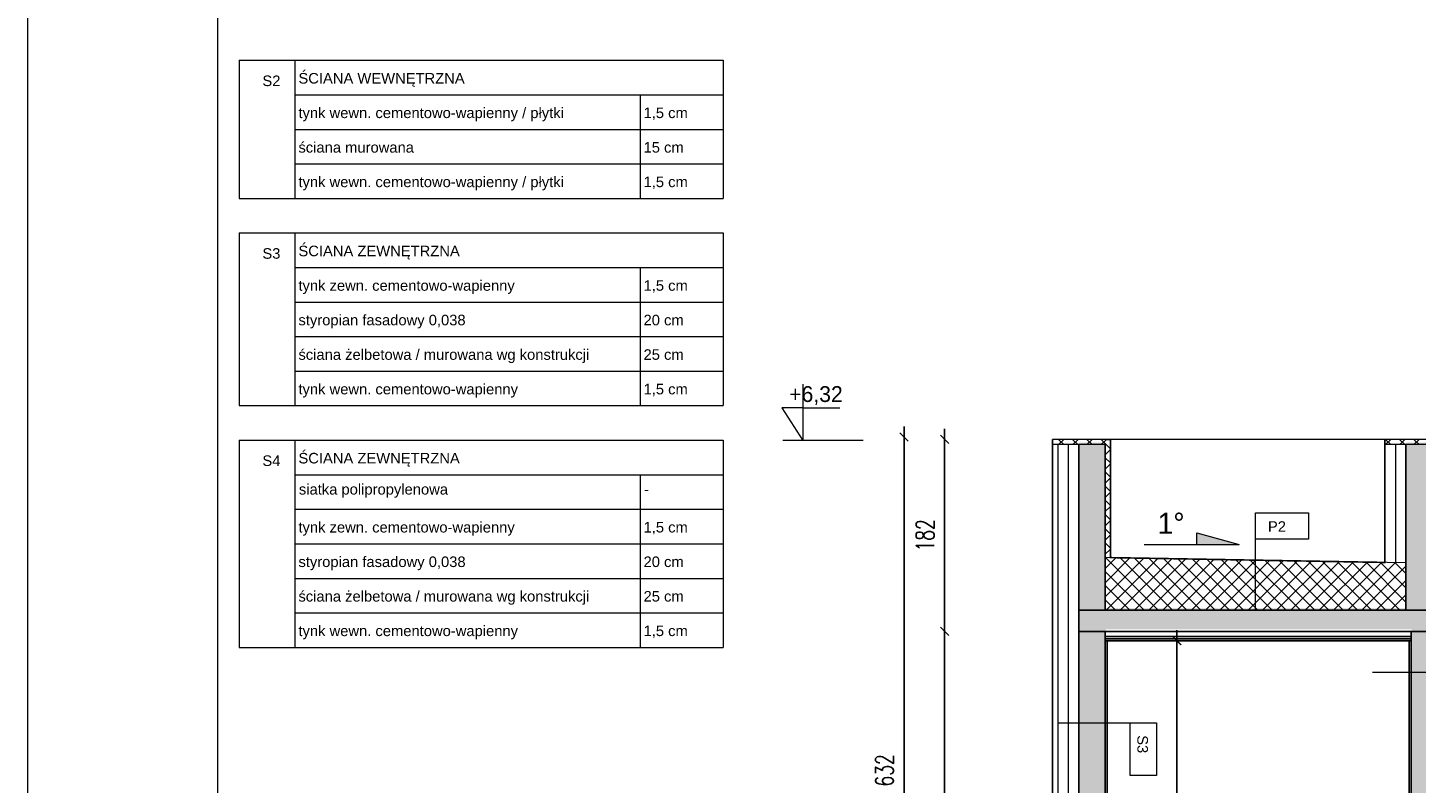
# Model space of a CAD drawing. Header units: millimetres. Extents: x -115268 to 140687, y -37779 to 24471.
# Tile 215 of 256: x 44143 to 45459, y 10698 to 11414. Entities that reach past the tile are written whole.
import ezdxf

# ---------------------------------------------------------------- set-up
doc = ezdxf.new("R2010")
doc.units = ezdxf.units.MM
doc.header["$PDMODE"] = 2
doc.header["$PDSIZE"] = 1
doc.linetypes.add('DASHED', pattern=[19.05, 12.7, -6.35])
doc.layers.get('0').update_dxf_attribs({"lineweight": 9})
for name, color, linetype, lineweight in [('A_CIENKA', 7, 'Continuous', 9), ('A_HATCH', 8, 'Continuous', 9), ('A_IZOLACJA', 8, 'ZIGZAG', 9), ('A_KONSTRUKCJA', 3, 'Continuous', 25), ('A_RAMKA', 7, 'Continuous', 9), ('A_WIDOK', 253, 'Continuous', 9)]:
    doc.layers.add(name, color=color, linetype=linetype, lineweight=lineweight)
doc.layers.add('A_WYMIAR', color=253, linetype='Continuous', lineweight=5, transparency=0.2)
doc.styles.add('Arial', font='arial.ttf')
doc.styles.add('romans 1-100', font='romans.shx', dxfattribs={"width": 0.7, "height": 17})
doc.linetypes.add('ZIGZAG', pattern='A,0.00254,-5.08,[131,ltypeshp.shx,S=5.08,R=0,X=-5.08,Y=0],-10.16,[131,ltypeshp.shx,S=5.08,R=180,X=5.08,Y=0],-5.08', length=20.32254)
doc.dimstyles.new('___SKALA_1_100', dxfattribs={"dimscale": 10, "dimtxt": 17, "dimasz": 0.8, "dimexe": 2, "dimexo": 2, "dimgap": 1, "dimtad": 1, "dimdec": 4, "dimrnd": 0.5, "dimdsep": 46, "dimtxsty": 'romans 1-100', "dimblk": 'ARCHTICK', "dimcen": 0.1, "dimdle": 1, "dimse1": 1, "dimse2": 1, "dimadec": 0, "dimazin": 0, "dimtfac": 1, "dimtdec": 4, "dimtix": 1, "dimtmove": 0, "dimatfit": 3, "dimldrblk": 'ARCHTICK', "dimfxl": 6, "dimfxlon": 1, "dimtolj": 1, "dimarcsym": 0})
pattern_1 = [(45, (70.689, 22653.216), (-6.735192, 6.735192), []), (135, (70.689, 22653.216), (-6.735192, -6.735192), [])]

# ---------------------------------------------------------------- blocks, each defined once
blk = doc.blocks.new('_ArchTick')
at = {"color": 0, "linetype": 'ByBlock', "const_width": 0.15}
blk.add_lwpolyline([(-0.5, -0.5), (0.5, 0.5)], dxfattribs=at)
blk = doc.blocks.new('*D1271')
at = {"layer": 'A_WIDOK', "color": 0, "lineweight": -2, "transparency": 16777216}
blk.add_line((44973.6, 11036.3), (44973.6, 10384.3), dxfattribs=at)
at = {"layer": 'Defpoints', "color": 0, "transparency": 16777216}
for p in [(45255, 11026.3), (44973.6, 10394.3), (45255, 10394.3)]:
    blk.add_point(p, dxfattribs=at)
at = {"layer": 'A_WIDOK', "color": 0, "lineweight": -2, "transparency": 16777216, "xscale": 8, "yscale": 8, "zscale": 8}
for p, rotation in [((44973.6, 11026.3), 90), ((44973.6, 10394.3), 270)]:
    blk.add_blockref('_ArchTick', p, dxfattribs=dict(at, rotation=rotation))
at = {"layer": 'A_WIDOK', "color": 0, "transparency": 16777216, "insert": (44955.1, 10710.3), "char_height": 17, "attachment_point": 5, "rotation": 90, "style": 'romans 1-100'}
blk.add_mtext('\\A1;632', dxfattribs=at)
blk = doc.blocks.new('*D1272')
at = {"layer": 'A_WIDOK', "color": 0, "lineweight": -2, "transparency": 16777216}
blk.add_line((45012, 10852.1), (45012, 10382.1), dxfattribs=at)
at = {"layer": 'Defpoints', "color": 0, "transparency": 16777216}
for p in [(45309.2, 10842.1), (45012, 10392.1), (45261.5, 10392.1)]:
    blk.add_point(p, dxfattribs=at)
at = {"layer": 'A_WIDOK', "color": 0, "lineweight": -2, "transparency": 16777216, "xscale": 8, "yscale": 8, "zscale": 8}
for p, rotation in [((45012, 10842.1), 90), ((45012, 10392.1), 270)]:
    blk.add_blockref('_ArchTick', p, dxfattribs=dict(at, rotation=rotation))
at = {"layer": 'A_WIDOK', "color": 0, "transparency": 16777216, "insert": (44993.5, 10617.1), "char_height": 17, "attachment_point": 5, "rotation": 90, "style": 'romans 1-100'}
blk.add_mtext('\\A1;450', dxfattribs=at)
blk = doc.blocks.new('*D1200')
at = {"layer": 'A_WYMIAR', "color": 0, "lineweight": -2, "ltscale": 0.5, "transparency": 16777216}
blk.add_line((45012, 10832.1), (45012, 11034.1), dxfattribs=at)
at = {"layer": 'Defpoints', "color": 0, "ltscale": 0.5, "transparency": 16777216}
for p in [(45012, 11024.1), (45163.9, 11024.1), (45358.9, 10842.1)]:
    blk.add_point(p, dxfattribs=at)
at = {"layer": 'A_WYMIAR', "color": 0, "lineweight": -2, "ltscale": 0.5, "transparency": 16777216, "xscale": 8, "yscale": 8, "zscale": 8}
for p, rotation in [((45012, 11024.1), 90), ((45012, 10842.1), 270)]:
    blk.add_blockref('_ArchTick', p, dxfattribs=dict(at, rotation=rotation))
at = {"layer": 'A_WYMIAR', "color": 0, "ltscale": 0.5, "transparency": 16777216, "insert": (44993.5, 10933.1), "char_height": 17, "attachment_point": 5, "rotation": 90, "style": 'romans 1-100'}
blk.add_mtext('\\A1;182', dxfattribs=at)
blk = doc.blocks.new('*D1214')
at = {"layer": 'A_WYMIAR', "color": 0, "lineweight": -2, "ltscale": 0.5, "transparency": 16777216}
blk.add_line((45232.2, 10843.1), (45232.2, 10382.6), dxfattribs=at)
at = {"layer": 'Defpoints', "color": 0, "ltscale": 0.5, "transparency": 16777216}
for p in [(45309.2, 10833.1), (45232.2, 10392.6), (45309.2, 10392.6)]:
    blk.add_point(p, dxfattribs=at)
at = {"layer": 'A_WYMIAR', "color": 0, "lineweight": -2, "ltscale": 0.5, "transparency": 16777216, "xscale": 8, "yscale": 8, "zscale": 8}
for p, rotation in [((45232.2, 10833.1), 90.00000000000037), ((45232.2, 10392.6), 270.0000000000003)]:
    blk.add_blockref('_ArchTick', p, dxfattribs=dict(at, rotation=rotation))
at = {"layer": 'A_WYMIAR', "color": 0, "ltscale": 0.5, "transparency": 16777216, "insert": (45250.7, 10612.8), "char_height": 17, "attachment_point": 5, "rotation": 270, "style": 'romans 1-100'}
blk.add_mtext('\\A1;440.5', dxfattribs=at)

msp = doc.modelspace()

# ---------------------------------------------------------------- hatches: boundary and pattern name
at = {"layer": 'A_CIENKA', "transparency": 33554687}
h = msp.add_hatch(color=256, dxfattribs=at)
h.dxf.hatch_style = 1
h.paths.add_polyline_path([(45251.12997, 10935.54163), (45291.12997, 10924.54163), (45251.12997, 10924.54163), (45251.12997, 10925.54163)])
at = {"layer": 'A_HATCH', "transparency": 33554687}
h = msp.add_hatch(dxfattribs=at)
h.set_pattern_fill('DASH', color=256, angle=45)
h.set_pattern_definition([(45, (94.7944, 22653.2158), (0, 4.49012806), [3.175, -3.175])])
h.paths.add_polyline_path([(45968.19132, 11684.5609), (45148.01481, 11684.5609), (45148.01481, 11674.5609), (45968.19132, 11674.5609)])
h.paths.add_polyline_path([(44932.16503, 10688.82708), (44932.16503, 10727.36041), (44906.66503, 10727.36041), (44906.66503, 10688.82708)], flags=9)
h.paths.add_polyline_path([(44933.29348, 11924.50516), (44933.29348, 11963.60516), (44907.79348, 11963.60516), (44907.79348, 11924.50516)], flags=9)
h.paths.add_polyline_path([(45095.42983, 11839.00516), (45095.42983, 11878.10516), (45069.92983, 11878.10516), (45069.92983, 11839.00516)], flags=9)
h.paths.add_polyline_path([(44930.04657, 11331.81179), (44939.69869, 11331.81179), (44939.69869, 11352.41888), (44930.04657, 11352.41888)], flags=9)
h.paths.add_polyline_path([(44602.55583, 11331.81179), (44814.07015, 11331.81179), (44814.07015, 11352.41888), (44602.55583, 11352.41888)], flags=9)
h.paths.add_polyline_path([(44929.96168, 11266.19416), (44939.61379, 11266.19416), (44939.61379, 11286.80125), (44929.96168, 11286.80125)], flags=9)
h.paths.add_polyline_path([(44929.99578, 11298.89011), (44969.15676, 11298.89011), (44969.15676, 11319.4972), (44929.99578, 11319.4972)], flags=9)
h.paths.add_polyline_path([(44928.88391, 11364.36387), (44971.9262, 11364.36387), (44971.9262, 11384.97097), (44928.88391, 11384.97097)], flags=9)
h.paths.add_polyline_path([(44929.96168, 11397.14168), (44939.61379, 11397.14168), (44939.61379, 11417.74877), (44929.96168, 11417.74877)], flags=9)
h.paths.add_polyline_path([(44928.88391, 11429.83763), (44971.9262, 11429.83763), (44971.9262, 11450.44473), (44928.88391, 11450.44473)], flags=9)
h.paths.add_polyline_path([(44928.88391, 11462.57451), (44971.9262, 11462.57451), (44971.9262, 11483.18161), (44928.88391, 11483.18161)], flags=9)
h.paths.add_polyline_path([(44930.22771, 11495.35232), (44977.15131, 11495.35232), (44977.15131, 11515.95942), (44930.22771, 11515.95942)], flags=9)
h.paths.add_polyline_path([(44568.17386, 11525.66308), (44590.26117, 11525.66308), (44590.26117, 11546.27017), (44568.17386, 11546.27017)], flags=9)
h.paths.add_polyline_path([(44602.9416, 11266.19416), (44692.56643, 11266.19416), (44692.56643, 11286.80125), (44602.9416, 11286.80125)], flags=9)
h.paths.add_polyline_path([(44602.47093, 11297.80671), (44878.99082, 11297.80671), (44878.99082, 11319.71434), (44602.47093, 11319.71434)], flags=9)
h.paths.add_polyline_path([(44602.47093, 11364.4048), (44701.44774, 11364.4048), (44701.44774, 11385.01189), (44602.47093, 11385.01189)], flags=9)
h.paths.add_polyline_path([(44602.47093, 11397.14168), (44813.98526, 11397.14168), (44813.98526, 11417.74877), (44602.47093, 11417.74877)], flags=9)
h.paths.add_polyline_path([(44602.47093, 11427.6009), (44923.13942, 11427.6009), (44923.13942, 11448.58089), (44602.47093, 11448.58089)], flags=9)
h.paths.add_polyline_path([(44603.35088, 11462.61544), (44725.60872, 11462.61544), (44725.60872, 11483.22253), (44603.35088, 11483.22253)], flags=9)
h.paths.add_polyline_path([(44603.35088, 11495.29775), (44761.30449, 11495.29775), (44761.30449, 11515.90485), (44603.35088, 11515.90485)], flags=9)
h.paths.add_polyline_path([(44602.31404, 11527.91185), (44767.99617, 11527.91185), (44767.99617, 11548.51894), (44602.31404, 11548.51894)], flags=9)
h.paths.add_polyline_path([(46772.51896, 12208.69823), (46840.01896, 12208.69823), (46840.01896, 12233.69823), (46772.51896, 12233.69823)], flags=9)
h.paths.add_polyline_path([(46404.63781, 10411.67259), (46487.13781, 10411.67259), (46487.13781, 10436.67259), (46404.63781, 10436.67259)], flags=9)
h.paths.add_polyline_path([(47005.58453, 10892.23682), (47073.08453, 10892.23682), (47073.08453, 10917.23682), (47005.58453, 10917.23682)], flags=9)
h.paths.add_polyline_path([(46414.76052, 11727.2032), (46497.26052, 11727.2032), (46497.26052, 11752.2032), (46414.76052, 11752.2032)], flags=9)
h.paths.add_polyline_path([(46386.39759, 12370.69823), (46456.39759, 12370.69823), (46456.39759, 12395.69823), (46386.39759, 12395.69823)], flags=9)
h.paths.add_polyline_path([(46196.34099, 12258.69823), (46263.84099, 12258.69823), (46263.84099, 12283.69823), (46196.34099, 12283.69823)], flags=9)
h.paths.add_polyline_path([(46657.89629, 11054.23682), (46727.89629, 11054.23682), (46727.89629, 11079.23682), (46657.89629, 11079.23682)], flags=9)
h.paths.add_polyline_path([(46302.42712, 10422.74829), (46364.92712, 10422.74829), (46364.92712, 10447.74829), (46302.42712, 10447.74829)], flags=9)
h.paths.add_polyline_path([(46234.16171, 11739.2097), (46296.66171, 11739.2097), (46296.66171, 11764.2097), (46234.16171, 11764.2097)], flags=9)
h.paths.add_polyline_path([(47162.84912, 10929.54163), (47192.84912, 10929.54163), (47192.84912, 10959.54163), (47162.84912, 10959.54163)], flags=9)
h.paths.add_polyline_path([(45208.83605, 10929.54163), (45238.83605, 10929.54163), (45238.83605, 10959.54163), (45208.83605, 10959.54163)], flags=9)
h.paths.add_polyline_path([(45119.18851, 12285.43131), (45119.18851, 12263.344), (45139.7956, 12263.344), (45139.7956, 12285.43131)], flags=9)
h.paths.add_polyline_path([(45741.99047, 12247.40384), (45764.07778, 12247.40384), (45764.07778, 12268.01094), (45741.99047, 12268.01094)], flags=9)
h.paths.add_polyline_path([(45571.02976, 10404.46044), (45593.11708, 10404.46044), (45593.11708, 10425.06754), (45571.02976, 10425.06754)], flags=9)
h.paths.add_polyline_path([(45314.78843, 10930.94243), (45336.87574, 10930.94243), (45336.87574, 10951.54953), (45314.78843, 10951.54953)], flags=9)
h.paths.add_polyline_path([(46918.42489, 10930.94243), (46940.51221, 10930.94243), (46940.51221, 10951.54953), (46918.42489, 10951.54953)], flags=9)
h.paths.add_polyline_path([(45189.01257, 10746.77394), (45189.01257, 10724.68662), (45209.61967, 10724.68662), (45209.61967, 10746.77394)], flags=9)
h.paths.add_polyline_path([(45486.15881, 10794.75391), (45486.15881, 10772.6666), (45506.76591, 10772.6666), (45506.76591, 10794.75391)], flags=9)
h.paths.add_polyline_path([(47497.89018, 10988.87171), (47497.89018, 10966.7844), (47518.49727, 10966.7844), (47518.49727, 10988.87171)], flags=9)
h.paths.add_polyline_path([(47500.00577, 12085.29331), (47500.00577, 12063.206), (47520.61286, 12063.206), (47520.61286, 12085.29331)], flags=9)
h.paths.add_polyline_path([(45218.32498, 10283.57428), (45378.35226, 10283.57428), (45378.35226, 10314.48492), (45218.32498, 10314.48492)], flags=9)
h.paths.add_polyline_path([(45145.35348, 11512.0272), (45305.41146, 11512.0272), (45305.41146, 11542.93784), (45145.35348, 11542.93784)], flags=9)
h.paths.add_polyline_path([(48122.38513, 10026.76253), (48182.32374, 10026.76253), (48182.32374, 10057.67317), (48122.38513, 10057.67317)], flags=9)
h.paths.add_polyline_path([(48132.96164, 9915.14744), (48184.72494, 9915.14744), (48184.72494, 9946.05809), (48132.96164, 9946.05809)], flags=9)
h.paths.add_polyline_path([(48086.12319, 10143.92554), (48219.37353, 10143.92554), (48219.37353, 10174.83618), (48086.12319, 10174.83618)], flags=9)
h = msp.add_hatch(dxfattribs=at)
h.set_pattern_fill('ANSI33', color=256)
h.set_pattern_definition([(45, (95.198, 22655.0465), (-4.4901281, 4.4901281), []), (45, (99.688, 22655.0465), (-4.4901281, 4.4901281), [3.175, -1.5875])])
h.paths.add_polyline_path([(45164.56889, 11020.91872), (45139.56889, 11020.91872), (45139.56889, 10863.91872), (45164.56889, 10863.91872), (45164.56889, 10893.91872), (45164.56889, 10895.91872)])
h.paths.add_polyline_path([(45474.56889, 10863.91872), (45449.56889, 10863.91872), (45164.56889, 10863.91872), (45139.56889, 10863.91872), (45139.56889, 10843.91872), (45164.56889, 10843.91872), (45454.56889, 10843.91872), (45474.56889, 10843.91872)])
h.paths.add_polyline_path([(45164.56889, 10843.91872), (45139.56889, 10843.91872), (45139.56889, 10757.17793), (45164.56889, 10757.17793)])
h.paths.add_polyline_path([(45164.56889, 10757.17793), (45139.56889, 10757.17793), (45139.56889, 10604.4302), (45164.56889, 10604.4302)])
h.paths.add_polyline_path([(45474.56889, 10805.1579), (45454.56889, 10805.1579), (45454.56889, 10604.4302), (45474.56889, 10604.4302)])
h.paths.add_polyline_path([(45474.56889, 10843.91872), (45454.56889, 10843.91872), (45454.56889, 10805.1579), (45474.56889, 10805.1579)])
h.paths.add_polyline_path([(45474.56889, 11020.91872), (45449.56889, 11020.91872), (45449.56889, 10863.91872), (45474.56889, 10863.91872), (45474.56889, 10883.91872)])
h.paths.add_polyline_path([(45164.56889, 10389.9302), (45139.56889, 10389.9302), (45139.56889, 10284.4302), (45099.56889, 10284.4302), (45099.56889, 10244.4302), (45139.56889, 10244.4302), (45204.56889, 10244.4302), (45204.56889, 10284.4302), (45164.56889, 10284.4302)])
h.paths.add_polyline_path([(47459.56889, 10284.4302), (47419.56889, 10284.4302), (47419.56889, 10389.9302), (47394.56889, 10389.9302), (47394.56889, 10284.4302), (47354.56889, 10284.4302), (47354.56889, 10244.4302), (47394.56889, 10244.4302), (47459.56889, 10244.4302)])
h.paths.add_polyline_path([(47419.56889, 10843.91872), (47394.56889, 10843.91872), (47394.56889, 10694.4302), (47404.56889, 10694.4302), (47416.05581, 10694.4302), (47419.56889, 10699.43833)])
h.paths.add_polyline_path([(47459.56889, 10999.2757), (47439.56889, 10999.2757), (47439.56889, 10863.91872), (47459.56889, 10863.91872)])
h.paths.add_polyline_path([(47459.56889, 11020.91872), (47439.56889, 11020.91872), (47439.56889, 10999.2757), (47459.56889, 10999.2757)])
h.paths.add_polyline_path([(47459.56889, 10863.91872), (47439.56889, 10863.91872), (47439.56889, 10843.91872), (47459.56889, 10843.91872)])
h.paths.add_polyline_path([(47439.56889, 10863.91872), (47434.56889, 10863.91872), (46749.56889, 10863.91872), (46724.56889, 10863.91872), (46724.56889, 10843.91872), (46734.56889, 10843.91872), (47394.56889, 10843.91872), (47419.56889, 10843.91872), (47439.56889, 10843.91872)])
h.paths.add_polyline_path([(46749.56889, 11020.91872), (46724.56889, 11020.91872), (46724.56889, 11015.91872), (46724.56889, 10863.91872), (46749.56889, 10863.91872)])
at = {"layer": 'A_HATCH', "true_color": 0x636466, "transparency": 33554687}
h = msp.add_hatch(dxfattribs=at)
h.set_pattern_fill('ANSI37', color=251, scale=3)
h.set_pattern_definition(pattern_1)
h.paths.add_polyline_path([(45169.16536, 11024.08801), (45164.16536, 11024.08801), (45114.16536, 11024.08801), (45114.16536, 11019.08801), (45164.16536, 11019.08801), (45164.16536, 10912.08801), (45169.16536, 10911.9999)])
h.paths.add_polyline_path([(45474.16536, 11024.08801), (45429.16536, 11024.08801), (45429.16536, 11019.08801), (45474.16536, 11019.08801)])
h.paths.add_polyline_path([(46769.16536, 11024.08801), (46724.16536, 11024.08801), (46724.16536, 11019.08801), (46769.16536, 11019.08801)])
h.paths.add_polyline_path([(47484.16536, 11024.08801), (47429.16536, 11024.08801), (47429.16536, 10911.9999), (47434.16536, 10912.08801), (47434.16536, 11019.08801), (47484.16536, 11019.08801)])
h = msp.add_hatch(dxfattribs=at)
h.set_pattern_fill('ANSI37', color=251, scale=3)
h.set_pattern_definition(pattern_1)
h.paths.add_polyline_path([(45449.16536, 10892.08801), (45164.16536, 10892.08801), (45164.16536, 10862.08801), (45449.16536, 10862.08801)])
h.paths.add_polyline_path([(45449.16536, 10907.06598), (45164.16536, 10912.08801), (45164.16536, 10892.08801), (45449.16536, 10892.08801)])
h.paths.add_polyline_path([(47434.16536, 10892.08801), (46749.16536, 10892.08801), (46749.16536, 10862.08801), (47434.16536, 10862.08801)])
h.paths.add_polyline_path([(47434.16536, 10912.08801), (46749.16536, 10900.01753), (46749.16536, 10892.08801), (47434.16536, 10892.08801)])

# ---------------------------------------------------------------- linework, layer by layer
at = {"layer": 'A_CIENKA'}
for p, q in [((44877.72508, 11076.54154), (44877.72508, 11023.11339)), ((44877.72508, 11053.89648), (44857.72508, 11053.89648)), ((44857.72508, 11053.89648), (44877.72508, 11023.11339)), ((44877.72508, 11053.89648), (44912.63548, 11053.89648)), ((45119.16536, 11019.08801), (45119.16536, 10602.59949)), ((45429.16536, 11024.08801), (45429.16536, 10907.41841)), ((45251.12997, 10925.54163), (45251.12997, 10935.54163)), ((45251.12997, 10935.54163), (45291.12997, 10924.54163)), ((45201.12997, 10924.54163), (45291.12997, 10924.54163)), ((45251.12997, 10924.54163), (45251.12997, 10925.54163))]:
    msp.add_line(p, q, dxfattribs=at)
at = {"layer": 'A_CIENKA', "color": 8}
for p, q in [((45449.16536, 10907.06598), (45164.48244, 10912.08242)), ((45164.16536, 10882.08801), (45164.16536, 10894.08801))]:
    msp.add_line(p, q, dxfattribs=at)
at = {"layer": 'A_CIENKA'}
msp.add_lwpolyline([(44143.29342, 12835.96384), (48343.29342, 12835.96384), (48343.29342, 9865.96384), (44143.29342, 9865.96384), (44143.29342, 12835.96384)], dxfattribs=at)
at = {"layer": 'A_HATCH'}
for p, q in [((44343.69763, 11383.39287), (44802.3075, 11383.39287)), ((44343.69763, 11383.39287), (44343.69763, 11252.44535)), ((44396.42135, 11383.39287), (44396.42135, 11252.44535)), ((44802.3075, 11383.39287), (44802.3075, 11252.44535)), ((44396.42135, 11350.65599), (44802.3075, 11350.65599)), ((44723.43461, 11350.65599), (44723.43461, 11252.44535)), ((44396.42135, 11317.91911), (44802.3075, 11317.91911)), ((44396.42135, 11285.18223), (44802.3075, 11285.18223)), ((44343.69763, 11252.44535), (44802.3075, 11252.44535)), ((44343.69763, 11252.44535), (44802.3075, 11252.44535)), ((44343.69763, 11219.70847), (44343.69763, 11056.02407)), ((44343.69763, 11219.70847), (44802.3075, 11219.70847)), ((44396.42135, 11219.70847), (44396.42135, 11056.02407)), ((44396.42135, 11219.70847), (44802.3075, 11219.70847)), ((44802.3075, 11219.70847), (44802.3075, 11056.02407)), ((44396.42135, 11186.97159), (44802.3075, 11186.97159)), ((44723.43461, 11186.97159), (44723.43461, 11056.02407)), ((44396.42135, 11154.23471), (44802.3075, 11154.23471)), ((44396.42135, 11121.49783), (44802.3075, 11121.49783)), ((44396.42135, 11088.76095), (44802.3075, 11088.76095)), ((44343.69763, 11056.02407), (44802.3075, 11056.02407)), ((44343.69763, 11023.28719), (44343.69763, 10826.8659)), ((44343.69763, 11023.28719), (44802.3075, 11023.28719)), ((44396.42135, 11023.28719), (44396.42135, 10826.8659)), ((44802.3075, 11023.28719), (44802.3075, 10826.8659)), ((44396.42135, 10990.55031), (44802.3075, 10990.55031)), ((44723.43461, 10990.55031), (44723.43461, 10826.8659)), ((44396.42135, 10957.81343), (44802.3075, 10957.81343)), ((44396.42135, 10925.07655), (44802.3075, 10925.07655)), ((45449.16536, 10907.06598), (45164.16536, 10912.08801)), ((44396.42135, 10892.33967), (44802.3075, 10892.33967)), ((45164.16536, 10862.08801), (45164.16536, 10892.08801)), ((44396.42135, 10859.60278), (44802.3075, 10859.60278)), ((44343.69763, 10826.8659), (44802.3075, 10826.8659))]:
    msp.add_line(p, q, dxfattribs=at)
for points in [[(45306.66536, 10862.08801), (45306.66536, 10954.54338), (45356.66536, 10954.54338), (45356.66536, 10934.54338), (45356.66536, 10929.54338), (45306.66536, 10929.54338)], [(45417.434, 10803.32719), (45509.88936, 10803.32719), (45509.88936, 10753.32719), (45489.88936, 10753.32719), (45484.88936, 10753.32719), (45484.88936, 10803.32719)], [(45120.28776, 10755.34721), (45212.74312, 10755.34721), (45212.74312, 10705.34721), (45192.74312, 10705.34721), (45187.74312, 10705.34721), (45187.74312, 10755.34721)]]:
    msp.add_lwpolyline(points, dxfattribs=at)
at = {"layer": 'A_IZOLACJA', "ltscale": 0.007}
for p, q in [((45129.16536, 11019.08801), (45129.16536, 10602.59949)), ((45439.16536, 11019.08801), (45439.16536, 10907.2422))]:
    msp.add_line(p, q, dxfattribs=at)
at = {"layer": 'A_IZOLACJA', "linetype": 'DASHED', "ltscale": 0.01, "const_width": 1.5}
for points in [[(45169.16536, 11024.08801), (45114.16536, 11024.08801)], [(45429.16536, 11024.08801), (45429.16536, 10907.41841), (45169.16536, 10911.9999), (45169.16536, 11024.08801)], [(45474.16536, 11024.08801), (45429.16536, 11024.08801)]]:
    msp.add_lwpolyline(points, dxfattribs=at)
at = {"layer": 'A_KONSTRUKCJA'}
for p, q in [((45139.16536, 11019.08801), (45139.16536, 10602.59949)), ((45449.16536, 11019.08801), (45449.16536, 10862.08801)), ((45164.16536, 10882.08801), (45164.16536, 10862.08801)), ((45164.16536, 10862.08801), (45139.16536, 10862.08801)), ((45164.16536, 10862.08801), (45449.16536, 10862.08801)), ((45449.16536, 10862.08801), (45474.16536, 10862.08801)), ((45164.16536, 10842.08801), (45139.16536, 10842.08801)), ((45454.16536, 10842.08801), (45474.16536, 10842.08801))]:
    msp.add_line(p, q, dxfattribs=at)
for points in [[(45114.16536, 10362.59949), (45114.16536, 11024.08801)], [(45164.16536, 11019.08801), (45164.16536, 10882.08801)], [(45429.16536, 10907.41841), (45429.16536, 11024.08801)], [(45114.16536, 10602.59949), (45164.16536, 10602.59949), (45164.16536, 10842.08801), (45454.16536, 10842.08801), (45454.16536, 10602.59949), (45474.16536, 10602.59949), (45474.16536, 10882.08801)], [(45134.16536, 10600.59949), (45166.16536, 10600.59949), (45166.16536, 10833.08801)], [(45164.16536, 10837.08801), (45454.16536, 10837.08801)], [(45164.16536, 10835.08801), (45454.16536, 10835.08801)], [(45164.16536, 10833.08801), (45454.16536, 10833.08801)], [(45452.16536, 10833.08801), (45452.16536, 10600.59949), (45454.16536, 10600.59949)]]:
    msp.add_lwpolyline(points, dxfattribs=at)
at = {"layer": 'A_RAMKA'}
msp.add_lwpolyline([(44323.29342, 12805.96384), (48309.10759, 12805.96384), (48309.10759, 9895.96384), (44323.29342, 9895.96384)], close=True, dxfattribs=at)
at = {"layer": 'A_WIDOK'}
for p, q in [((45474.16536, 11024.08801), (45114.16536, 11024.08801)), ((45164.16536, 11019.08801), (45114.16536, 11019.08801)), ((45164.16536, 11024.08801), (45169.16536, 11024.08801)), ((45169.16536, 11024.08801), (45169.16536, 10911.9999)), ((45474.16536, 11019.08801), (45429.16536, 11019.08801))]:
    msp.add_line(p, q, dxfattribs=at)
at = {"layer": 'A_WYMIAR'}
msp.add_line((44934.96078, 11023.12023), (44858.71078, 11023.12023), dxfattribs=at)

# ---------------------------------------------------------------- texts
at = {"layer": 'A_CIENKA', "attachment_point": 1}
for s, width, insert, char_height in [('+6,32', 104.1528188, (44864.73684, 11074.5122), 15), ('1%%D', 260, (45213.83605, 10954.54163), 20)]:
    msp.add_mtext_dynamic_manual_height_columns(s, width=width, gutter_width=17.5, heights=[0], dxfattribs=dict(at, insert=insert, char_height=char_height))
at = {"layer": 'A_HATCH', "char_height": 10, "attachment_point": 1, "style": 'Arial'}
for s, heights, insert in [('S2', [0], (44365.60565, 11368.97949)), ('ŚCIANA WEWNĘTRZNA', [0], (44399.74584, 11371.36469)), ('tynk wewn. cementowo-wapienny / płytki', [0], (44399.74584, 11338.62781)), ('1,5 cm', [0], (44726.75909, 11338.62781)), ('ściana murowana', [0], (44399.74584, 11305.89093)), ('15 cm', [0], (44726.75909, 11305.89093)), ('tynk wewn. cementowo-wapienny / płytki', [0], (44399.74584, 11273.15405)), ('1,5 cm', [0], (44726.75909, 11273.15405)), ('ŚCIANA ZEWNĘTRZNA', [0], (44399.74584, 11207.68029)), ('S3', [0], (44365.60565, 11205.29509)), ('tynk zewn. cementowo-wapienny', [0], (44399.74584, 11174.94341)), ('1,5 cm', [0], (44726.75909, 11174.94341)), ('styropian fasadowy 0,038', [0], (44399.74584, 11142.20652)), ('20 cm', [0], (44726.75909, 11142.20652)), ('\\pxt22;ściana żelbetowa / murowana wg konstrukcji', [10.34106], (44399.74584, 11109.46964)), ('25 cm', [0], (44726.75909, 11109.46964)), ('tynk wewn. cementowo-wapienny', [0], (44399.74584, 11076.73276)), ('1,5 cm', [0], (44726.75909, 11076.73276)), ('ŚCIANA ZEWNĘTRZNA', [0], (44399.74584, 11011.259)), ('S4', [0], (44365.60565, 11008.87381)), ('siatka polipropylenowa', [0], (44400.16731, 10981.75974)), ('-', [0], (44727.18057, 10981.75974)), ('tynk zewn. cementowo-wapienny', [0], (44399.74584, 10945.78524)), ('1,5 cm', [0], (44726.75909, 10945.78524)), ('P2', [9.22219], (45318.36619, 10946.4438)), ('styropian fasadowy 0,038', [0], (44399.74584, 10913.04836)), ('20 cm', [0], (44726.75909, 10913.04836)), ('\\pxt22;ściana żelbetowa / murowana wg konstrukcji', [10.34106], (44399.74584, 10880.31148)), ('25 cm', [0], (44726.75909, 10880.31148)), ('tynk wewn. cementowo-wapienny', [0], (44399.74584, 10847.5746)), ('1,5 cm', [0], (44726.75909, 10847.5746))]:
    msp.add_mtext_dynamic_manual_height_columns(s, width=473.6976626, gutter_width=1.25, heights=heights, dxfattribs=dict(at, insert=insert))
at = {"layer": 'A_HATCH', "insert": (45204.64354, 10743.64638), "char_height": 10, "attachment_point": 1, "rotation": 270, "style": 'Arial'}
msp.add_mtext_dynamic_manual_height_columns('S3', width=473.6976626, gutter_width=1.25, heights=[9.22219], dxfattribs=at)

# ---------------------------------------------------------------- dimensions: what is measured, and where the dimension line sits
at = {"layer": 'A_WIDOK'}
for base, p1, p2, picture, middle in [((44973.62638, 10394.28542), (45255.03105, 11026.27394), (45255.03105, 10394.28542), '*D1271', (44955.12638, 10710.27968)), ((45011.97448, 10392.09949), (45309.16536, 10842.08801), (45261.53512, 10392.09949), '*D1272', (44993.47448, 10617.09375))]:
    dim = msp.add_linear_dim(base=base, p1=p1, p2=p2, angle=90, dimstyle='___SKALA_1_100', dxfattribs=at)
    dim.commit()
    dim.dimension.update_dxf_attribs({"geometry": picture, "text_midpoint": middle})
at = {"layer": 'A_WYMIAR', "ltscale": 0.5}
dim = msp.add_linear_dim(base=(45011.97448, 11024.08801), p1=(45358.8876, 10842.08801), p2=(45163.8876, 11024.08801), angle=90, dimstyle='___SKALA_1_100', dxfattribs=at)
dim.commit()
dim.dimension.update_dxf_attribs({"geometry": '*D1200', "text_midpoint": (44993.47448, 10933.08801)})
dim = msp.add_aligned_dim(p1=(45309.16536, 10833.08801), p2=(45309.16536, 10392.59949), distance=-76.97991, dimstyle='___SKALA_1_100', dxfattribs=at)
dim.commit()
dim.dimension.update_dxf_attribs({"geometry": '*D1214', "text_midpoint": (45250.68545, 10612.84375)})

doc.saveas('drawing.dxf')
